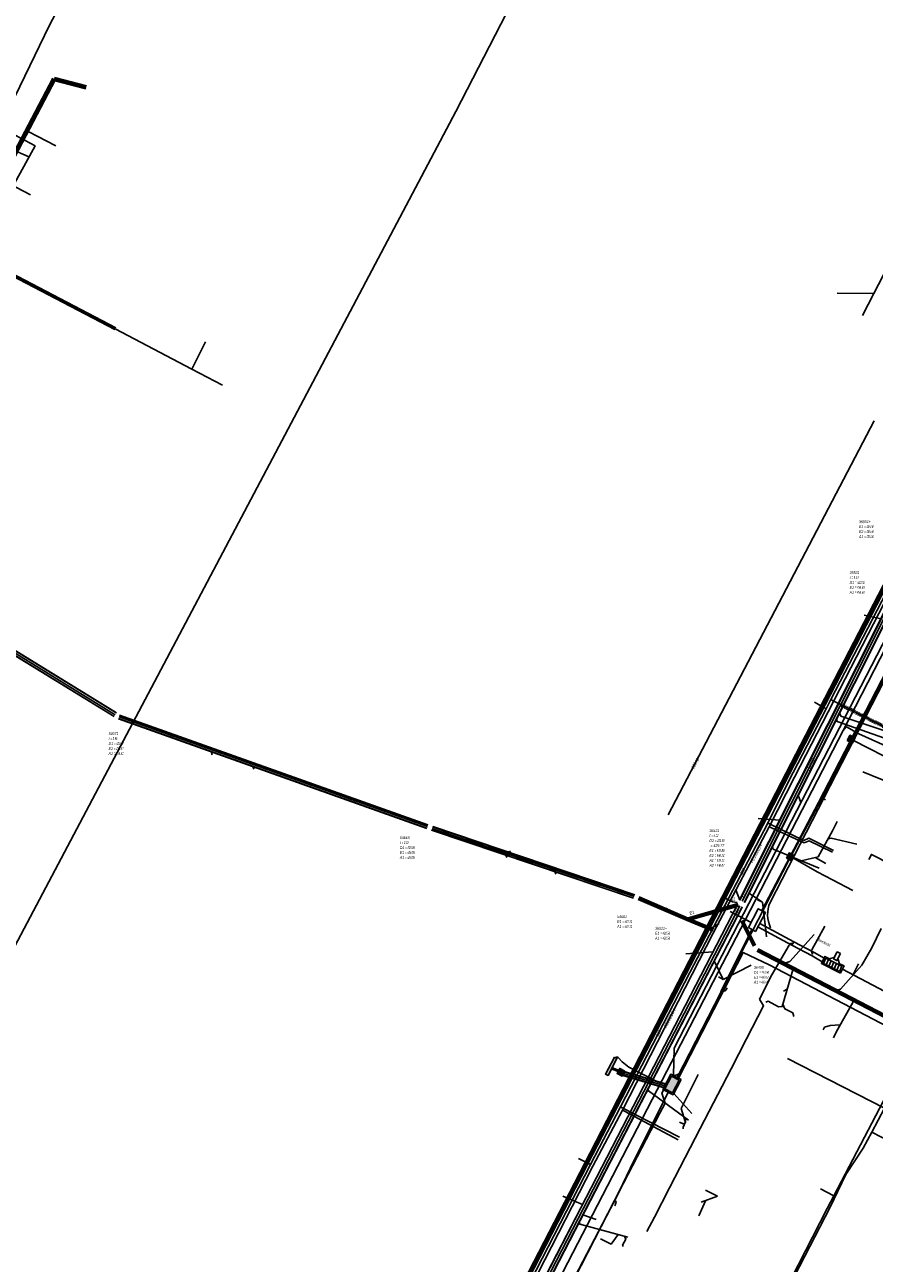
# Model space of a CAD drawing. Header units: metres. Extents: x 2695563 to 2696938, y 1260544 to 1262032.
# Tile 110 of 256: x 2696334 to 2696481, y 1260890 to 1261106. Entities that reach past the tile are written whole.
import ezdxf

# ---------------------------------------------------------------- set-up
doc = ezdxf.new("R2010")
doc.units = ezdxf.units.M
doc.linetypes.add('AUSGEZOGEN', pattern=[0])
doc.linetypes.add('VERDECKT2_S2', pattern=[0.18, 0.1, -0.08])
for name, color, linetype in [('AW_LK_ Haltung Text', 7, 'AUSGEZOGEN'), ('AW_LK_Ein-Auslauftext', 24, 'AUSGEZOGEN'), ('AW_LK_Haltung', 24, 'AUSGEZOGEN'), ('AW_LK_Normschacht Text', 24, 'AUSGEZOGEN'), ('EW_LK_Bauwerk_FL_Linie_Punkt', 1, 'AUSGEZOGEN'), ('EW_LK_Trasseabs', 1, 'AUSGEZOGEN'), ('EW_LK_Trasserand', 1, 'AUSGEZOGEN'), ('FM_LK_SW_BAUWERK', 94, 'AUSGEZOGEN'), ('FM_LK_SW_TRASSEKANTE', 94, 'AUSGEZOGEN'), ('FM_LK_SW_TRASSEKANTE_TEXT', 94, 'AUSGEZOGEN'), ('GA_LK_Leitung', 32, 'AUSGEZOGEN'), ('GA_LK_Leitung_Text', 32, 'AUSGEZOGEN'), ('TV_LK_LEITUNG', 92, 'AUSGEZOGEN'), ('WA_LK_Leitung', 171, 'AUSGEZOGEN'), ('WA_LK_Leitung_Text', 171, 'AUSGEZOGEN'), ('WA_LK_Schutzrohr', 171, 'AUSGEZOGEN')]:
    doc.layers.add(name, color=color, linetype=linetype)
doc.styles.add('ARIAL', font='arial.ttf')
pattern_1 = [(0, (2703955, 1269100), (4050, 4050), [4050, -4050]), (90, (2703955, 1269100), (-4050, 4050), [4050, -4050])]
pattern_2 = [(0, (2708005, 1273150), (6075, 6075), [6075, -6075]), (90, (2708005, 1273150), (-6075, 6075), [6075, -6075])]

# ---------------------------------------------------------------- blocks, each defined once
blk = doc.blocks.new('COMPLEXOBJECT_1952')
at = {"layer": 'EW_LK_Trasseabs', "color": 1, "linetype": 'AUSGEZOGEN', "transparency": 33554687}
blk.add_line((6470.61, 10970.57), (6471.12, 10971.25), dxfattribs=at)
blk.add_arc((6471.24, 10971.19), 0.129, 54.0887, 152.9935, dxfattribs=at)
blk = doc.blocks.new('COMPLEXOBJECT_1984')
at = {"layer": 'EW_LK_Trasseabs', "color": 1, "linetype": 'AUSGEZOGEN', "transparency": 33554687}
blk.add_line((6435.17, 10900.48), (6435.39, 10900.95), dxfattribs=at)
blk.add_arc((6435.11, 10901.08), 0.304, 334.9834, 83.2386, dxfattribs=at)
blk = doc.blocks.new('COMPLEXOBJECT_1985')
at = {"layer": 'EW_LK_Trasseabs', "color": 1, "linetype": 'AUSGEZOGEN', "transparency": 33554687}
blk.add_line((6454.5, 10938), (6454.69, 10938.38), dxfattribs=at)
blk.add_arc((6454.19, 10938.16), 0.344, 242.1879, 332.45, dxfattribs=at)
blk = doc.blocks.new('COMPLEXOBJECT_2104')
at = {"layer": 'EW_LK_Trasseabs', "color": 1, "linetype": 'AUSGEZOGEN', "transparency": 33554687}
blk.add_line((6462.18, 10953.23), (6485.08, 10997.73), dxfattribs=at)
blk.add_arc((6466.98, 10951.12), 5.24, 156.3172, 205.9977, dxfattribs=at)
blk = doc.blocks.new('COMPLEXOBJECT_2137')
at = {"layer": 'EW_LK_Trasseabs', "color": 1, "linetype": 'AUSGEZOGEN', "transparency": 33554687}
blk.add_line((6475.33, 10983.67), (6474.87, 10983.12), dxfattribs=at)
blk.add_arc((6475.42, 10983.63), 0.104, 61.1932, 157.7684, dxfattribs=at)
blk = doc.blocks.new('COMPLEXOBJECT_2718')
at = {"layer": 'EW_LK_Trasseabs', "color": 1, "linetype": 'AUSGEZOGEN', "transparency": 33554687}
blk.add_line((6462.5, 10940.62), (6465.51, 10945.82), dxfattribs=at)
blk.add_arc((6465.99, 10945.56), 0.548, 73.4063, 151.0637, dxfattribs=at)

msp = doc.modelspace()

# ---------------------------------------------------------------- hatches: boundary and pattern name
at = {"layer": 'EW_LK_Bauwerk_FL_Linie_Punkt', "lineweight": 18, "transparency": 33554687}
h = msp.add_hatch(dxfattribs=at)
h.set_pattern_fill('MUSTER', color=1, scale=4050, style=0, pattern_type=2)
h.set_pattern_definition(pattern_1)
h.paths.add_polyline_path([(2696460.62, 1260947.99), (2696462.36, 1260951.28), (2696461.1, 1260951.93), (2696459.37, 1260948.65)], flags=0)
h = msp.add_hatch(dxfattribs=at)
h.set_pattern_fill('MUSTER', color=1, scale=4050, style=0, pattern_type=2)
h.set_pattern_definition(pattern_1)
h.paths.add_polyline_path([(2696475.38, 1260940.72), (2696476, 1260942), (2696475.2, 1260942.38), (2696474.96, 1260943.1), (2696474.87, 1260943.15), (2696474.76, 1260942.92), (2696474.2, 1260943.21), (2696474.32, 1260943.44), (2696474.22, 1260943.49), (2696473.5, 1260943.23), (2696472.67, 1260943.65), (2696472.06, 1260942.43)], flags=0)
h = msp.add_hatch(dxfattribs=at)
h.set_pattern_fill('MUSTER', color=1, scale=2025, style=0, pattern_type=2)
h.set_pattern_definition([(0, (2699905, 1265050), (2025, 2025), [2025, -2025]), (90, (2699905, 1265050), (-2025, 2025), [2025, -2025])])
h.paths.add_polyline_path([(2696475.39, 1260944.13), (2696474.83, 1260944.43), (2696474.2, 1260943.22), (2696474.76, 1260942.92)], flags=0)
at = {"layer": 'EW_LK_Trasserand', "lineweight": 18, "transparency": 33554687}
h = msp.add_hatch(dxfattribs=at)
h.set_pattern_fill('MUSTER', color=1, scale=6075, style=0, pattern_type=2)
h.set_pattern_definition(pattern_2)
h.paths.add_polyline_path([(2696466.95, 1260945.58), (2696467.28, 1260946.2), (2696461.36, 1260949.39), (2696461.03, 1260948.77)], flags=0)
h = msp.add_hatch(dxfattribs=at)
h.set_pattern_fill('MUSTER', color=1, scale=6075, style=0, pattern_type=2)
h.set_pattern_definition(pattern_2)
h.paths.add_polyline_path([(2696472.2, 1260942.72), (2696472.52, 1260943.34), (2696470.79, 1260944.34), (2696467.28, 1260946.2), (2696466.95, 1260945.58), (2696470.45, 1260943.73)], flags=0)
at = {"layer": 'FM_LK_SW_BAUWERK', "transparency": 33554687}
for points in [[(2696476.56, 1260981.21), (2696477.45, 1260980.75), (2696477.91, 1260981.64), (2696477.02, 1260982.09)], [(2696465.99, 1260960.74), (2696466.88, 1260960.28), (2696467.33, 1260961.17), (2696466.45, 1260961.63)], [(2696436.08, 1260926.14), (2696434.53, 1260923.18), (2696434.98, 1260922.95), (2696436.53, 1260925.91)], [(2696437.88, 1260923.71), (2696437, 1260924.17), (2696436.54, 1260923.28), (2696437.42, 1260922.82)], [(2696447.67, 1260922.25), (2696445.89, 1260923.17), (2696444.51, 1260920.51), (2696446.29, 1260919.59)], [(2696447.33, 1260922.15), (2696446, 1260922.83), (2696444.85, 1260920.61), (2696446.18, 1260919.93)]]:
    msp.add_hatch(color=7, dxfattribs=at).paths.add_polyline_path(points)

# ---------------------------------------------------------------- linework, layer by layer
at = {"layer": 'AW_LK_Haltung', "color": 24, "linetype": 'AUSGEZOGEN', "transparency": 33554687}
for p, q in [((2696481.16, 1261058.92), (2696511.3, 1261117.06)), ((2696339.01, 1261084.57), (2696334.2, 1261087.08)), ((2696334.15, 1261082.7), (2696332.3, 1261083.5)), ((2696334.56, 1261076.06), (2696329.73, 1261078.61)), ((2696474.78, 1261058.94), (2696481.16, 1261058.92)), ((2696479.19, 1261055.06), (2696481.16, 1261058.92)), ((2696362.63, 1261045.74), (2696349.32, 1261052.77)), ((2696365, 1261050.5), (2696362.63, 1261045.74)), ((2696367.95, 1261042.96), (2696362.63, 1261045.74)), ((2696481.23, 1261036.78), (2696445.41, 1260968.26)), ((2696479.48, 1261002.98), (2696482.47, 1261002.36)), ((2696366.18, 1260978.71), (2696365.99, 1260979.27)), ((2696373.4, 1260976.2), (2696373.23, 1260976.69)), ((2696479.28, 1260975.74), (2696484.27, 1260973.71)), ((2696468.49, 1260970.38), (2696468.03, 1260971.71)), ((2696461.07, 1260967.64), (2696464.85, 1260967.34)), ((2696474.8, 1260967.09), (2696473.99, 1260965.46)), ((2696418.01, 1260961.97), (2696417.6, 1260961.77)), ((2696417.39, 1260960.82), (2696417.22, 1260961.27)), ((2696472.86, 1260959.8), (2696470.98, 1260960.82)), ((2696425.9, 1260957.95), (2696425.75, 1260958.39)), ((2696457.2, 1260955.24), (2696457.86, 1260953.44)), ((2696461.84, 1260953.09), (2696459.46, 1260954.66)), ((2696460.95, 1260953.51), (2696461.84, 1260953.09)), ((2696462.41, 1260948.15), (2696461.84, 1260953.09)), ((2696454.32, 1260949.4), (2696452.94, 1260948.58)), ((2696462.54, 1260947.08), (2696462.41, 1260948.15)), ((2696482.43, 1260948.49), (2696480.81, 1260945.17)), ((2696448.51, 1260944.09), (2696453.24, 1260944.44)), ((2696455, 1260939.65), (2696453.42, 1260942.88)), ((2696459.88, 1260942.12), (2696455, 1260939.65)), ((2696465.25, 1260934.95), (2696467.17, 1260941.51)), ((2696478.53, 1260942.37), (2696477.56, 1260940.37)), ((2696454.19, 1260940.09), (2696455, 1260939.65)), ((2696465.46, 1260937.61), (2696466.13, 1260937.97)), ((2696473.59, 1260931.62), (2696475.35, 1260931.78)), ((2696474.16, 1260929.52), (2696474.67, 1260930.58)), ((2696450.63, 1260923.14), (2696447.7, 1260917.24)), ((2696447.7, 1260917.24), (2696448.41, 1260914.98)), ((2696427.13, 1260901.98), (2696430.54, 1260900.53)), ((2696451.14, 1260900.93), (2696454.02, 1260901.96)), ((2696454.02, 1260901.96), (2696451.93, 1260903)), ((2696450.75, 1260898.54), (2696451.94, 1260901.17)), ((2696432.93, 1260897.89), (2696430.6, 1260898.7))]:
    msp.add_line(p, q, dxfattribs=at)
at = {"layer": 'AW_LK_Haltung', "linetype": 'AUSGEZOGEN', "transparency": 33554687}
for p, q in [((2696338.45, 1261096.34), (2696325.95, 1261072.57)), ((2696338.47, 1261096.33), (2696325.97, 1261072.56)), ((2696338.48, 1261096.32), (2696325.99, 1261072.55)), ((2696338.89, 1261096.1), (2696326.4, 1261072.34)), ((2696338.91, 1261096.09), (2696326.41, 1261072.33)), ((2696338.93, 1261096.09), (2696326.43, 1261072.32)), ((2696344.19, 1261094.51), (2696338.62, 1261095.97)), ((2696344.18, 1261094.49), (2696338.62, 1261095.95)), ((2696344.19, 1261094.53), (2696338.63, 1261095.99)), ((2696344.31, 1261095), (2696338.75, 1261096.45)), ((2696344.31, 1261094.98), (2696338.75, 1261096.43)), ((2696344.32, 1261095.02), (2696338.76, 1261096.47)), ((2696349.26, 1261052.66), (2696323, 1261066.38)), ((2696349.25, 1261052.64), (2696323, 1261066.36)), ((2696349.27, 1261052.67), (2696323.01, 1261066.4)), ((2696349.39, 1261052.91), (2696323.13, 1261066.63)), ((2696349.4, 1261052.92), (2696323.14, 1261066.65)), ((2696349.41, 1261052.94), (2696323.15, 1261066.66)), ((2696349.5, 1260985.97), (2696293.27, 1261020.56)), ((2696349.51, 1260985.99), (2696293.28, 1261020.58)), ((2696349.52, 1260986.01), (2696293.29, 1261020.6)), ((2696349.1, 1260985.33), (2696292.87, 1261019.92)), ((2696349.12, 1260985.35), (2696292.89, 1261019.94)), ((2696349.13, 1260985.37), (2696292.9, 1261019.96)), ((2696457.85, 1260953.46), (2696483.34, 1261004.18)), ((2696457.86, 1260953.45), (2696483.36, 1261004.17)), ((2696457.88, 1260953.44), (2696483.37, 1261004.16)), ((2696458.65, 1260953.05), (2696484.14, 1261003.77)), ((2696458.67, 1260953.04), (2696484.16, 1261003.77)), ((2696458.69, 1260953.04), (2696484.18, 1261003.76)), ((2696403.46, 1260965.91), (2696349.87, 1260984.98)), ((2696403.48, 1260965.95), (2696349.88, 1260985.02)), ((2696403.47, 1260965.93), (2696349.88, 1260985)), ((2696403.66, 1260966.48), (2696350.07, 1260985.54)), ((2696403.68, 1260966.51), (2696350.08, 1260985.58)), ((2696403.67, 1260966.49), (2696350.08, 1260985.56)), ((2696439.61, 1260954.35), (2696404.5, 1260966.22)), ((2696439.41, 1260953.75), (2696404.29, 1260965.61)), ((2696439.42, 1260953.79), (2696404.3, 1260965.65)), ((2696439.42, 1260953.77), (2696404.3, 1260965.63)), ((2696439.6, 1260954.31), (2696404.48, 1260966.18)), ((2696439.61, 1260954.33), (2696404.49, 1260966.2)), ((2696448.73, 1260949.9), (2696440.2, 1260953.57)), ((2696448.74, 1260949.92), (2696440.21, 1260953.59)), ((2696448.75, 1260949.94), (2696440.22, 1260953.61)), ((2696448.89, 1260950.27), (2696440.36, 1260953.94)), ((2696448.9, 1260950.29), (2696440.37, 1260953.96)), ((2696448.91, 1260950.31), (2696440.38, 1260953.98)), ((2696430.22, 1260899.97), (2696457.47, 1260952.67)), ((2696430.24, 1260899.96), (2696457.49, 1260952.66)), ((2696430.25, 1260899.95), (2696457.51, 1260952.65)), ((2696431.02, 1260899.55), (2696458.27, 1260952.25)), ((2696431.04, 1260899.54), (2696458.29, 1260952.25)), ((2696431.05, 1260899.53), (2696458.31, 1260952.24)), ((2696457.54, 1260952.84), (2696448.76, 1260950.32)), ((2696457.55, 1260952.82), (2696448.76, 1260950.3)), ((2696457.55, 1260952.8), (2696448.77, 1260950.28)), ((2696457.65, 1260952.45), (2696448.87, 1260949.93)), ((2696457.66, 1260952.43), (2696448.87, 1260949.91)), ((2696457.66, 1260952.41), (2696448.88, 1260949.9)), ((2696453.17, 1260948.02), (2696448.73, 1260949.9)), ((2696453.17, 1260948.04), (2696448.74, 1260949.92)), ((2696453.18, 1260948.06), (2696448.75, 1260949.94)), ((2696453.32, 1260948.39), (2696448.89, 1260950.27)), ((2696453.33, 1260948.41), (2696448.9, 1260950.29)), ((2696453.34, 1260948.42), (2696448.91, 1260950.31)), ((2696460.26, 1260945.42), (2696458.08, 1260949.76)), ((2696460.28, 1260945.43), (2696458.1, 1260949.77)), ((2696460.3, 1260945.44), (2696458.12, 1260949.78)), ((2696460.57, 1260945.58), (2696458.39, 1260949.91)), ((2696460.59, 1260945.59), (2696458.41, 1260949.92)), ((2696460.61, 1260945.6), (2696458.43, 1260949.93)), ((2696488.33, 1260930.73), (2696461.05, 1260944.93)), ((2696488.34, 1260930.75), (2696461.06, 1260944.94)), ((2696488.35, 1260930.77), (2696461.07, 1260944.96)), ((2696488.15, 1260930.38), (2696460.87, 1260944.57)), ((2696488.15, 1260930.39), (2696460.88, 1260944.59)), ((2696488.16, 1260930.41), (2696460.89, 1260944.61)), ((2696417.74, 1260875.84), (2696430.22, 1260899.97)), ((2696417.76, 1260875.83), (2696430.24, 1260899.96)), ((2696417.78, 1260875.82), (2696430.25, 1260899.95)), ((2696418.54, 1260875.42), (2696431.02, 1260899.55)), ((2696418.56, 1260875.41), (2696431.04, 1260899.54)), ((2696418.58, 1260875.41), (2696431.05, 1260899.53))]:
    msp.add_line(p, q, dxfattribs=at)
at = {"layer": 'AW_LK_Haltung', "color": 255, "transparency": 33554687}
for p, q in [((2696338.69, 1261096.21), (2696326.19, 1261072.44)), ((2696344.25, 1261094.76), (2696338.69, 1261096.21)), ((2696349.33, 1261052.79), (2696323.07, 1261066.51)), ((2696349.31, 1260985.67), (2696293.08, 1261020.26)), ((2696458.27, 1260953.25), (2696483.76, 1261003.97)), ((2696403.57, 1260966.21), (2696349.98, 1260985.28)), ((2696439.51, 1260954.05), (2696404.39, 1260965.91)), ((2696448.82, 1260950.11), (2696440.29, 1260953.78)), ((2696430.64, 1260899.75), (2696457.89, 1260952.45)), ((2696457.6, 1260952.63), (2696448.82, 1260950.11)), ((2696453.25, 1260948.22), (2696448.82, 1260950.11)), ((2696460.44, 1260945.51), (2696458.26, 1260949.84)), ((2696488.25, 1260930.57), (2696460.97, 1260944.77)), ((2696418.16, 1260875.62), (2696430.64, 1260899.75))]:
    msp.add_line(p, q, dxfattribs=at)
at = {"layer": 'AW_LK_Haltung', "color": 24, "linetype": 'AUSGEZOGEN', "transparency": 33554687}
for points in [[(2696483.26, 1260982.83), (2696475.45, 1260985.43), (2696475.21, 1260985.98)], [(2696487.15, 1260980.13), (2696474.8, 1260984.49), (2696474.68, 1260984.9)], [(2696473.99, 1260965.46), (2696471.53, 1260960.98), (2696468.54, 1260960.29)], [(2696478.2, 1260963.14), (2696473.74, 1260964.23), (2696473.33, 1260964.12)], [(2696471.66, 1260959), (2696463.7, 1260962.3), (2696463.54, 1260962.73)], [(2696470.81, 1260947.48), (2696466.59, 1260942.76), (2696465.88, 1260942.52)], [(2696480.81, 1260945.17), (2696479.1, 1260942.1), (2696475.41, 1260937.93), (2696474.81, 1260937.8)], [(2696462.41, 1260935.72), (2696462.83, 1260935.85), (2696464.61, 1260934.91), (2696465.29, 1260934.97)], [(2696467.3, 1260933.22), (2696467.09, 1260933.84), (2696465.7, 1260934.52), (2696465.36, 1260935.34)], [(2696474.67, 1260930.58), (2696477.53, 1260935.63), (2696477.51, 1260936.06)], [(2696472.38, 1260930.89), (2696472.61, 1260931.33), (2696473.59, 1260931.62)], [(2696448.94, 1260915.18), (2696442.02, 1260920.26), (2696441.91, 1260920.57)], [(2696447.38, 1260914.86), (2696448.05, 1260914.54), (2696448.35, 1260914.64)], [(2696448.02, 1260913.7), (2696448.01, 1260913.98), (2696448.46, 1260914.91), (2696448.52, 1260915.49)], [(2696438.42, 1260894.83), (2696430.07, 1260897.1), (2696429.95, 1260897.45)], [(2696433.69, 1260894.57), (2696435.51, 1260893.65), (2696436.72, 1260895.29)], [(2696437.58, 1260893.2), (2696437.5, 1260893.43), (2696438.05, 1260894.52), (2696437.83, 1260894.99)]]:
    msp.add_lwpolyline(points, dxfattribs=at)
at = {"layer": 'EW_LK_Bauwerk_FL_Linie_Punkt', "color": 1, "linetype": 'AUSGEZOGEN', "transparency": 33554687}
for points in [[(2696460.62, 1260947.99), (2696462.36, 1260951.28), (2696461.1, 1260951.93), (2696459.37, 1260948.65), (2696460.62, 1260947.99)], [(2696475.38, 1260940.72), (2696476, 1260942), (2696475.2, 1260942.38), (2696474.96, 1260943.1), (2696474.87, 1260943.15), (2696474.76, 1260942.92), (2696474.2, 1260943.21), (2696474.32, 1260943.44), (2696474.22, 1260943.49), (2696473.5, 1260943.23), (2696472.67, 1260943.65), (2696472.06, 1260942.43), (2696475.38, 1260940.72)], [(2696472.42, 1260942.43), (2696472.86, 1260943.32), (2696473.33, 1260943.09), (2696472.88, 1260942.2), (2696472.42, 1260942.43)], [(2696472.88, 1260942.2), (2696473.34, 1260941.97), (2696473.79, 1260942.86), (2696473.33, 1260943.09), (2696472.88, 1260942.2)], [(2696473.79, 1260942.86), (2696473.34, 1260941.97), (2696473.81, 1260941.74), (2696474.25, 1260942.63), (2696473.79, 1260942.86)], [(2696473.81, 1260941.74), (2696474.27, 1260941.51), (2696474.71, 1260942.4), (2696474.25, 1260942.63), (2696473.81, 1260941.74)], [(2696475.39, 1260944.13), (2696474.83, 1260944.43), (2696474.2, 1260943.22), (2696474.76, 1260942.92), (2696475.39, 1260944.13)], [(2696474.27, 1260941.51), (2696474.73, 1260941.28), (2696475.18, 1260942.17), (2696474.71, 1260942.4), (2696474.27, 1260941.51)], [(2696474.73, 1260941.28), (2696475.19, 1260941.04), (2696475.64, 1260941.94), (2696475.18, 1260942.17), (2696474.73, 1260941.28)]]:
    msp.add_lwpolyline(points, close=True, dxfattribs=at)
at = {"layer": 'EW_LK_Trasseabs', "color": 1, "linetype": 'AUSGEZOGEN', "transparency": 33554687}
for p, q in [((2696471.58, 1260970.38), (2696488.61, 1261003.5)), ((2696478.6, 1260982.34), (2696476.44, 1260983.54)), ((2696458.88, 1260950.07), (2696475.84, 1260982.93)), ((2696486.45, 1260978.76), (2696478.6, 1260982.34)), ((2696472.29, 1260971.1), (2696472.79, 1260970.85)), ((2696461.73, 1260951.61), (2696471.58, 1260970.38)), ((2696458.88, 1260950.07), (2696456.23, 1260951.48)), ((2696444.41, 1260922.13), (2696458.88, 1260950.07)), ((2696459.85, 1260949.55), (2696458.88, 1260950.07)), ((2696455.81, 1260939.94), (2696459.97, 1260948.33)), ((2696470.41, 1260944.77), (2696472.64, 1260948.92)), ((2696461.28, 1260936.24), (2696463.47, 1260940.43)), ((2696489.64, 1260934.11), (2696475.72, 1260941.42)), ((2696454.71, 1260937.81), (2696455.35, 1260939.05)), ((2696455.35, 1260939.05), (2696455.81, 1260939.94)), ((2696454.71, 1260937.81), (2696455, 1260937.66)), ((2696456.36, 1260924.09), (2696459.06, 1260929.31)), ((2696451.01, 1260913.74), (2696456.36, 1260924.09)), ((2696406.09, 1260848.12), (2696444.41, 1260922.13)), ((2696436.12, 1260901.19), (2696443.97, 1260916.38)), ((2696448.4, 1260908.68), (2696451.01, 1260913.74)), ((2696445.68, 1260903.42), (2696448.4, 1260908.68)), ((2696443.04, 1260898.33), (2696445.68, 1260903.42)), ((2696417.61, 1260865.41), (2696436.12, 1260901.19)), ((2696441.73, 1260895.8), (2696443.04, 1260898.33))]:
    msp.add_line(p, q, dxfattribs=at)
for points in [[(2696304.85, 1261029.08), (2696335.37, 1261084.55), (2696329.29, 1261087.83), (2696337.86, 1261105.57), (2696378.03, 1261181.21)], [(2696475.84, 1260982.93), (2696486.55, 1261003.8), (2696507.06, 1261043.51)], [(2696443.97, 1260916.38), (2696444.89, 1260918.15), (2696444.32, 1260919.88), (2696445.8, 1260922.63), (2696447.42, 1260923.25), (2696454.37, 1260936.69), (2696454.71, 1260937.81)], [(2696459.06, 1260929.31), (2696462.03, 1260935.05), (2696461.28, 1260936.24)], [(2696443.56, 1260921.83), (2696438.61, 1260924.38), (2696437.41, 1260925.31), (2696436.71, 1260926.08)]]:
    msp.add_lwpolyline(points, dxfattribs=at)
for centre, radius, start, end in [((2696470.96, 1260944.53), 0.605, 157.3025, 235.6796), ((2696436.53, 1260925.91), 0.251, 43.1222, 152.5845), ((2696443.84, 1260922.4), 0.635, 243.8089, 334.5439)]:
    msp.add_arc(centre, radius, start, end, dxfattribs=at)
at = {"layer": 'EW_LK_Trasserand', "color": 1, "linetype": 'AUSGEZOGEN', "transparency": 33554687}
for points in [[(2696466.95, 1260945.58), (2696467.28, 1260946.2), (2696461.36, 1260949.39), (2696461.03, 1260948.77), (2696466.95, 1260945.58)], [(2696472.2, 1260942.72), (2696472.52, 1260943.34), (2696470.79, 1260944.34), (2696467.28, 1260946.2), (2696466.95, 1260945.58), (2696470.45, 1260943.73), (2696472.2, 1260942.72)]]:
    msp.add_lwpolyline(points, close=True, dxfattribs=at)
at = {"layer": 'FM_LK_SW_BAUWERK', "color": 94, "transparency": 33554687}
for points in [[(2696476.56, 1260981.21), (2696477.45, 1260980.75), (2696477.91, 1260981.64), (2696477.02, 1260982.09), (2696476.56, 1260981.21)], [(2696465.99, 1260960.74), (2696466.88, 1260960.28), (2696467.33, 1260961.17), (2696466.45, 1260961.63), (2696465.99, 1260960.74)], [(2696436.08, 1260926.14), (2696434.53, 1260923.18), (2696434.98, 1260922.95), (2696436.53, 1260925.91), (2696436.08, 1260926.14)], [(2696437.88, 1260923.71), (2696437, 1260924.17), (2696436.54, 1260923.28), (2696437.42, 1260922.82), (2696437.88, 1260923.71)], [(2696447.67, 1260922.25), (2696445.89, 1260923.17), (2696444.51, 1260920.51), (2696446.29, 1260919.59), (2696447.67, 1260922.25)], [(2696447.33, 1260922.15), (2696446, 1260922.83), (2696444.85, 1260920.61), (2696446.18, 1260919.93), (2696447.33, 1260922.15)]]:
    msp.add_lwpolyline(points, close=True, dxfattribs=at)
at = {"layer": 'FM_LK_SW_TRASSEKANTE', "color": 94, "linetype": 'AUSGEZOGEN', "transparency": 33554687}
for p, q in [((2696447, 1260922.6), (2696466.49, 1260960.48)), ((2696487.96, 1260928.35), (2696474.22, 1260902.05)), ((2696446.4, 1260919.81), (2696449.55, 1260916.33)), ((2696474.22, 1260902.05), (2696471.91, 1260903.24))]:
    msp.add_line(p, q, dxfattribs=at)
at = {"layer": 'FM_LK_SW_TRASSEKANTE', "linetype": 'AUSGEZOGEN', "transparency": 33554687}
for p, q in [((2696436.72, 1260923.62), (2696435.53, 1260924.13)), ((2696435.57, 1260924.21), (2696435.58, 1260924.2)), ((2696436.82, 1260923.85), (2696435.63, 1260924.35)), ((2696435.74, 1260924.4), (2696435.75, 1260924.39)), ((2696444.94, 1260921.47), (2696437.76, 1260923.6)), ((2696444.95, 1260921.5), (2696437.77, 1260923.63)), ((2696444.96, 1260921.52), (2696437.78, 1260923.65)), ((2696444.74, 1260920.8), (2696437.56, 1260922.93)), ((2696444.75, 1260920.83), (2696437.57, 1260922.96)), ((2696444.76, 1260920.85), (2696437.58, 1260922.98))]:
    msp.add_line(p, q, dxfattribs=at)
at = {"layer": 'FM_LK_SW_TRASSEKANTE', "color": 255, "transparency": 33554687}
for p, q in [((2696436.77, 1260923.73), (2696435.58, 1260924.24)), ((2696435.65, 1260924.3), (2696435.66, 1260924.29)), ((2696444.85, 1260921.16), (2696437.67, 1260923.29))]:
    msp.add_line(p, q, dxfattribs=at)
at = {"layer": 'FM_LK_SW_TRASSEKANTE', "color": 94, "linetype": 'AUSGEZOGEN', "transparency": 33554687}
for points in [[(2696446.33, 1260922.95), (2696446.49, 1260927.7), (2696530.89, 1261091.27)], [(2696477.66, 1260981.76), (2696486.57, 1260998.79), (2696507.11, 1261038.6), (2696525.99, 1261075.02)], [(2696477.27, 1260980.84), (2696475.96, 1260978.29), (2696466.94, 1260961.37)], [(2696494.48, 1260972.52), (2696485.59, 1260977.11), (2696477.67, 1260981.18)], [(2696477.55, 1260955.13), (2696473.99, 1260956.96), (2696471.33, 1260958.34), (2696467.13, 1260960.78)], [(2696487.49, 1260929.4), (2696462.99, 1260942.2), (2696458.46, 1260944.32), (2696447.22, 1260922.49)], [(2696407.4, 1260845.96), (2696409.92, 1260850.95), (2696435.39, 1260899.81), (2696436.25, 1260901.45), (2696438.83, 1260906.8), (2696445.41, 1260920.04)], [(2696447.85, 1260856.69), (2696449.63, 1260855.77), (2696450.34, 1260855.41), (2696473.08, 1260899.81), (2696474.22, 1260902.05)]]:
    msp.add_lwpolyline(points, dxfattribs=at)
at = {"layer": 'GA_LK_Leitung', "color": 32, "linetype": 'AUSGEZOGEN', "transparency": 33554687}
for points in [[(2696400.63, 1260845.43), (2696422.75, 1260888.51), (2696432.35, 1260907.19), (2696437.5, 1260916.95), (2696453.27, 1260947.67), (2696462.99, 1260966.19), (2696467.37, 1260974.82), (2696486.01, 1261010.9), (2696499.4, 1261036.94), (2696499.54, 1261037.2)], [(2696462.99, 1260966.19), (2696463.38, 1260966.01), (2696469.09, 1260963.4)], [(2696469.09, 1260963.4), (2696469.94, 1260963.72), (2696474.01, 1260961.79)], [(2696437.5, 1260916.95), (2696437.85, 1260916.76), (2696447.19, 1260911.77)]]:
    msp.add_lwpolyline(points, dxfattribs=at)
at = {"layer": 'TV_LK_LEITUNG', "color": 92, "linetype": 'AUSGEZOGEN', "transparency": 33554687}
for p, q in [((2696466.19, 1260925.9), (2696483.06, 1260917.25)), ((2696483.06, 1260917.25), (2696480.84, 1260913.09)), ((2696480.84, 1260913.09), (2696483.97, 1260911.49))]:
    msp.add_line(p, q, dxfattribs=at)
for points in [[(2696677.04, 1261629.23), (2696658.1, 1261573.98), (2696530.87, 1261328), (2696408.49, 1261090.51), (2696318.83, 1260920.87), (2696318.83, 1260899.06), (2696246.12, 1260788.79)], [(2696502.26, 1260957.93), (2696501.42, 1260956.32), (2696495.59, 1260959.38), (2696495.3, 1260958.83), (2696486.14, 1260963.63), (2696484.1, 1260959.67), (2696480.75, 1260961.39), (2696480.29, 1260960.52)], [(2696467.37, 1260888.08), (2696473.58, 1260900.07), (2696476.34, 1260905.72), (2696479.35, 1260910.33), (2696480.84, 1260913.09)]]:
    msp.add_lwpolyline(points, dxfattribs=at)
at = {"layer": 'WA_LK_Leitung', "linetype": 'AUSGEZOGEN', "transparency": 33554687}
for p, q in [((2696498.52, 1261038.63), (2696465.09, 1260973.88)), ((2696498.54, 1261038.6), (2696465.12, 1260973.86)), ((2696498.56, 1261038.57), (2696465.14, 1260973.85)), ((2696498.86, 1261038.2), (2696465.53, 1260973.65)), ((2696498.89, 1261038.18), (2696465.56, 1260973.64)), ((2696498.91, 1261038.15), (2696465.59, 1260973.62)), ((2696465.09, 1260973.88), (2696454.84, 1260954)), ((2696465.12, 1260973.86), (2696454.86, 1260953.98)), ((2696465.14, 1260973.85), (2696454.89, 1260953.97)), ((2696465.53, 1260973.65), (2696455.28, 1260953.77)), ((2696465.56, 1260973.64), (2696455.31, 1260953.75)), ((2696465.59, 1260973.62), (2696455.34, 1260953.74)), ((2696454.84, 1260954), (2696430.93, 1260907.73)), ((2696454.86, 1260953.98), (2696430.96, 1260907.71)), ((2696454.89, 1260953.97), (2696430.99, 1260907.7)), ((2696455.28, 1260953.77), (2696431.38, 1260907.5)), ((2696455.31, 1260953.75), (2696431.41, 1260907.49)), ((2696455.34, 1260953.74), (2696431.43, 1260907.47)), ((2696430.93, 1260907.73), (2696392.76, 1260833.71)), ((2696430.96, 1260907.71), (2696392.78, 1260833.7)), ((2696430.99, 1260907.7), (2696392.81, 1260833.68)), ((2696431.38, 1260907.5), (2696393.2, 1260833.48)), ((2696431.41, 1260907.49), (2696393.23, 1260833.47)), ((2696431.43, 1260907.47), (2696393.26, 1260833.45))]:
    msp.add_line(p, q, dxfattribs=at)
at = {"layer": 'WA_LK_Leitung', "color": 255, "linetype": 'AUSGEZOGEN', "transparency": 33554687}
for p, q in [((2696498.71, 1261038.39), (2696465.34, 1260973.75)), ((2696465.34, 1260973.75), (2696455.09, 1260953.87)), ((2696455.09, 1260953.87), (2696431.18, 1260907.6)), ((2696431.18, 1260907.6), (2696393.01, 1260833.58))]:
    msp.add_line(p, q, dxfattribs=at)
at = {"layer": 'WA_LK_Leitung', "color": 7, "linetype": 'AUSGEZOGEN', "transparency": 33554687}
for p, q in [((2696472.9, 1260986.71), (2696470.84, 1260987.83)), ((2696431.9, 1260907.48), (2696429.83, 1260908.52))]:
    msp.add_line(p, q, dxfattribs=at)
for points in [[(2696502.51, 1261041.1), (2696501.01, 1261038.6), (2696500.79, 1261038.42), (2696499.34, 1261038), (2696485.76, 1261011.56), (2696473.71, 1260988.29), (2696472.9, 1260986.71), (2696466.37, 1260974.04), (2696462.73, 1260966.82), (2696449.19, 1260940.86), (2696437.14, 1260917.51), (2696431.9, 1260907.48), (2696422.5, 1260889.12), (2696403.71, 1260852.72), (2696403.26, 1260851.83), (2696400.38, 1260846.17)], [(2696473.71, 1260988.29), (2696473.91, 1260988.19), (2696474.79, 1260987.74), (2696475.09, 1260987.59), (2696475.28, 1260987.5), (2696475.5, 1260987.39), (2696486.73, 1260981.67), (2696486.91, 1260981.57), (2696486.99, 1260981.53), (2696487.2, 1260980.9), (2696487.48, 1260980.76)], [(2696462.73, 1260966.82), (2696462.92, 1260966.73), (2696469.02, 1260963.83)], [(2696469.02, 1260963.83), (2696469.87, 1260964.19), (2696474.16, 1260962.07)], [(2696455.09, 1260953.87), (2696455.45, 1260953.69), (2696456.63, 1260953.12), (2696457.43, 1260953.05)], [(2696437.14, 1260917.51), (2696437.32, 1260917.41), (2696447.42, 1260912.23)]]:
    msp.add_lwpolyline(points, dxfattribs=at)
at = {"layer": 'WA_LK_Schutzrohr', "color": 7, "linetype": 'VERDECKT2_S2', "transparency": 33554687}
msp.add_lwpolyline([(2696475.4, 1260987.21), (2696475.59, 1260987.56), (2696486.82, 1260981.84), (2696486.64, 1260981.49), (2696475.4, 1260987.21)], close=True, dxfattribs=at)

# ---------------------------------------------------------------- block references
at = {"layer": 'EW_LK_Trasseabs', "color": 1, "linetype": 'AUSGEZOGEN', "lineweight": -3, "transparency": 33554687}
for name in ['COMPLEXOBJECT_2104', 'COMPLEXOBJECT_2137', 'COMPLEXOBJECT_1952', 'COMPLEXOBJECT_2718', 'COMPLEXOBJECT_1985', 'COMPLEXOBJECT_1984']:
    msp.add_blockref(name, (2690000.97, 1249999.81), dxfattribs=at)

# ---------------------------------------------------------------- texts
at = {"layer": 'AW_LK_ Haltung Text', "color": 24, "transparency": 33554687, "char_height": 0.5571, "attachment_point": 5, "style": 'ARIAL'}
for s, insert, width, rotation in [('\\A1;{\\fArial|i1|b0;\\H0.557054;\\W0.700000;\\C24;< \\W0.490000;600 NB}\\P', (2696359.31, 1260981.97), 2.4894, 340.3206), ('\\A1;{\\fArial|i1|b0;\\H0.557054;\\W0.700000;\\C24;200 \\W0.490000;NB}\\P', (2696450.14, 1260977.22), 2.0217, 61.4115), ('\\A1;{\\fArial|i1|b0;\\H0.557054;\\W0.700000;\\C24;> \\W0.490000;e 900/1350}\\P', (2696470.08, 1260976.73), 3.4044, 63.1026), ('\\A1;{\\fArial|i1|b0;\\H0.557054;\\W0.700000;\\C24;< \\W0.490000;600 NB}\\P', (2696390.03, 1260971.02), 2.4894, 340.4538), ('\\A1;{\\fArial|i1|b0;\\H0.557054;\\W0.700000;\\C24;< \\W0.490000;600 NB}\\P', (2696415.26, 1260962.22), 2.4894, 342.1026), ('\\A1;{\\fArial|i1|b0;\\H0.557054;\\W0.700000;\\C24;< \\W0.490000;400 NB}\\P', (2696444.28, 1260952.19), 2.4894, 337.0149), ('\\A1;{\\fArial|i1|b0;\\H0.557054;\\W0.700000;\\C24;< \\W0.490000;400 NB}\\P', (2696453.25, 1260951.42), 2.4894, 16.2279), ('\\A1;{\\fArial|i1|b0;\\H0.557054;\\W0.700000;\\C24;400 \\W0.490000;NB}\\P', (2696450.11, 1260949.54), 2.0217, 337.6566), ('\\A1;{\\fArial|i1|b0;\\H0.557054;\\W0.700000;\\C24;< \\W0.490000;350 STZ}\\P', (2696459.25, 1260947.87), 2.7554, 296.2813), ('\\A1;{\\fArial|i1|b0;\\H0.557054;\\W0.700000;\\C24;< \\W0.490000;400 STZ}\\P', (2696469.51, 1260940.43), 2.7554, 332.6229)]:
    msp.add_mtext(s, dxfattribs=dict(at, insert=insert, width=width, rotation=rotation))
at = {"layer": 'AW_LK_Ein-Auslauftext', "color": 24, "transparency": 33554687, "char_height": 0.5571, "attachment_point": 7, "style": 'ARIAL'}
for s, insert, width, rotation in [('\\A1;{\\fArial|i1|b0;\\H0.557054;\\W0.700000;\\C24;A2}\\P', (2696456.36, 1260953.17), 0.8638, 16.5456), ('\\A1;{\\fArial|i1|b0;\\H0.557054;\\W0.700000;\\C24;A1}\\P', (2696458.69, 1260953.66), 0.8554, 63.3159), ('\\A1;{\\fArial|i1|b0;\\H0.557054;\\W0.700000;\\C24;E1}\\P', (2696449.23, 1260950.87), 0.8554, 18.2619), ('\\A1;{\\fArial|i1|b0;\\H0.557054;\\W0.700000;\\C24;E1}\\P', (2696457.45, 1260951.1), 0.8554, 62.6562)]:
    msp.add_mtext(s, dxfattribs=dict(at, insert=insert, width=width, rotation=rotation))
at = {"layer": 'AW_LK_Normschacht Text', "color": 24, "transparency": 33554687, "char_height": 0.5064, "attachment_point": 1, "line_spacing_factor": 1.024096, "style": 'ARIAL'}
for s, insert, width in [('\\A1;{\\fArial|i1|b0;\\H0.506413;\\W0.694636;\\C24;36551+}\\P{\\fArial|i1|b0;\\H0.505000;\\W0.694636;\\C24;E1 \\W0.486245;= 438.36}\\P{\\fArial|i1|b0;\\H0.505000;\\W0.694636;\\C24;E2 \\W0.486245;= 438.45}\\P{\\fArial|i1|b0;\\H0.505000;\\W0.694636;\\C24;A1 \\W0.486245;= 438.36}\\P', (2696478.6, 1261019.48), 2.8122), ('\\A1;{\\fArial|i1|b0;\\H0.506413;\\W0.694955;\\C24;36531}\\P{\\fArial|i1|b0;\\H0.505000;\\W0.694955;\\C24;t \\W0.486468;= 5.24}\\P{\\fArial|i1|b0;\\H0.505000;\\W0.694955;\\C24;D1 \\W0.486468;= 443.92}\\P{\\fArial|i1|b0;\\H0.505000;\\W0.694955;\\C24;E1 \\W0.486468;= 438.69}\\P{\\fArial|i1|b0;\\H0.505000;\\W0.694955;\\C24;A1 \\W0.486468;= 438.68}\\P', (2696476.98, 1261010.65), 2.8365), ('\\A1;{\\fArial|i1|b0;\\H0.506413;\\W0.697091;\\C24;54671}\\P{\\fArial|i1|b0;\\H0.505000;\\W0.697091;\\C24;t \\W0.487964;= 3.46}\\P{\\fArial|i1|b0;\\H0.505000;\\W0.697091;\\C24;D1 \\W0.487964;= 439.07}\\P{\\fArial|i1|b0;\\H0.505000;\\W0.697091;\\C24;E1 \\W0.487964;= 435.67}\\P{\\fArial|i1|b0;\\H0.505000;\\W0.697091;\\C24;A1 \\W0.487964;= 435.61}\\P', (2696348.16, 1260982.64), 2.8452), ('\\A1;{\\fArial|i1|b0;\\H0.506413;\\W0.695318;\\C24;54665}\\P{\\fArial|i1|b0;\\H0.505000;\\W0.695318;\\C24;t \\W0.486723;= 2.31}\\P{\\fArial|i1|b0;\\H0.505000;\\W0.695318;\\C24;D1 \\W0.486723;= 438.86}\\P{\\fArial|i1|b0;\\H0.505000;\\W0.695318;\\C24;E1 \\W0.486723;= 436.55}\\P{\\fArial|i1|b0;\\H0.505000;\\W0.695318;\\C24;A1 \\W0.486723;= 436.55}\\P', (2696398.78, 1260964.55), 2.8414), ('\\A1;{\\fArial|i1|b0;\\H0.506413;\\W0.696409;\\C24;36521}\\P{\\fArial|i1|b0;\\H0.505000;\\W0.696409;\\C24;t \\W0.487486;= 4.12}\\P{\\fArial|i1|b0;\\H0.505000;\\W0.696409;\\C24;D1 \\W0.487486;= 443.89}\\P{\\fArial|i1|b0;\\H0.505000;\\W0.696409;\\C24; = 439.77}\\P{\\fArial|i1|b0;\\H0.505000;\\W0.696409;\\C24;E1 \\W0.487486;= 439.89}\\P{\\fArial|i1|b0;\\H0.505000;\\W0.696409;\\C24;E2 \\W0.487486;= 440.14}\\P{\\fArial|i1|b0;\\H0.505000;\\W0.696409;\\C24;A1 \\W0.487486;= 439.77}\\P{\\fArial|i1|b0;\\H0.505000;\\W0.696409;\\C24;A2 \\W0.487486;= 440.04}\\P', (2696452.6, 1260965.77), 2.8424), ('\\A1;{\\fArial|i1|b0;\\H0.506413;\\W0.693136;\\C24;54661}\\P{\\fArial|i1|b0;\\H0.505000;\\W0.693136;\\C24;E1 \\W0.485195;= 437.14}\\P{\\fArial|i1|b0;\\H0.505000;\\W0.693136;\\C24;A1 \\W0.485195;= 437.14}\\P', (2696436.56, 1260950.82), 2.8057), ('\\A1;{\\fArial|i1|b0;\\H0.506413;\\W0.694636;\\C24;36521+}\\P{\\fArial|i1|b0;\\H0.505000;\\W0.694636;\\C24;E1 \\W0.486245;= 438.56}\\P{\\fArial|i1|b0;\\H0.505000;\\W0.694636;\\C24;A1 \\W0.486245;= 438.56}\\P', (2696443.16, 1260948.79), 2.8122), ('\\A1;{\\fArial|i1|b0;\\H0.506413;\\W0.695182;\\C24;36499}\\P{\\fArial|i1|b0;\\H0.505000;\\W0.695182;\\C24;D1 \\W0.486627;= 443.90}\\P{\\fArial|i1|b0;\\H0.505000;\\W0.695182;\\C24;E1 \\W0.486627;= 440.57}\\P{\\fArial|i1|b0;\\H0.505000;\\W0.695182;\\C24;A1 \\W0.486627;= 440.46}\\P', (2696460.33, 1260942), 2.8408)]:
    msp.add_mtext(s, dxfattribs=dict(at, insert=insert, width=width))
at = {"layer": 'AW_LK_Normschacht Text', "color": 24, "transparency": 33554687, "insert": (2696471.4, 1260946.94), "char_height": 0.4811, "width": 2.2457, "attachment_point": 1, "rotation": 332.8884, "style": 'ARIAL'}
msp.add_mtext('\\A1;{\\fArial|i1|b0;\\H0.481092;\\W0.700000;\\C24;überdeckt}\\P', dxfattribs=at)
at = {"layer": 'FM_LK_SW_TRASSEKANTE_TEXT', "color": 94, "transparency": 33554687, "insert": (2696439.98, 1260922.46), "char_height": 0.5064, "width": 1.2818, "attachment_point": 5, "rotation": 343.2042, "style": 'ARIAL'}
msp.add_mtext('\\W0.70; 700 ', dxfattribs=at)
at = {"layer": 'GA_LK_Leitung_Text', "color": 32, "transparency": 33554687, "char_height": 0.5583, "width": 3.0577, "attachment_point": 5, "style": 'ARIAL'}
for insert, rotation in [((2696460.73, 1260961.56), 62.2989), ((2696445.7, 1260932.91), 62.8263)]:
    msp.add_mtext('\\A1;{\\fArial|i1|b0;\\H0.558250;\\W0.700000;\\C32;PE180/16.4}\\P', dxfattribs=dict(at, insert=insert, rotation=rotation))
at = {"layer": 'WA_LK_Leitung_Text', "color": 7, "transparency": 33554687, "char_height": 0.5543, "attachment_point": 5, "style": 'ARIAL'}
for s, insert, width, rotation in [('\\A1;{\\fArial|i1|b0;\\H0.554263;\\W0.700000;\\C7;500}\\P', (2696459.75, 1260962.9), 1.1063, 62.721), ('\\A1;{\\fArial|i1|b0;\\H0.554263;\\W0.700000;\\C7;150}\\P', (2696458.36, 1260958.43), 1.1001, 62.4519), ('\\A1;{\\fArial|i1|b0;\\H0.554263;\\W0.700000;\\C7;150}\\P', (2696443.75, 1260930.31), 1.1001, 62.6976), ('\\A1;{\\fArial|i1|b0;\\H0.554263;\\W0.700000;\\C7;500}\\P', (2696442.07, 1260928.67), 1.1063, 62.6778)]:
    msp.add_mtext(s, dxfattribs=dict(at, insert=insert, width=width, rotation=rotation))

doc.saveas('drawing.dxf')
